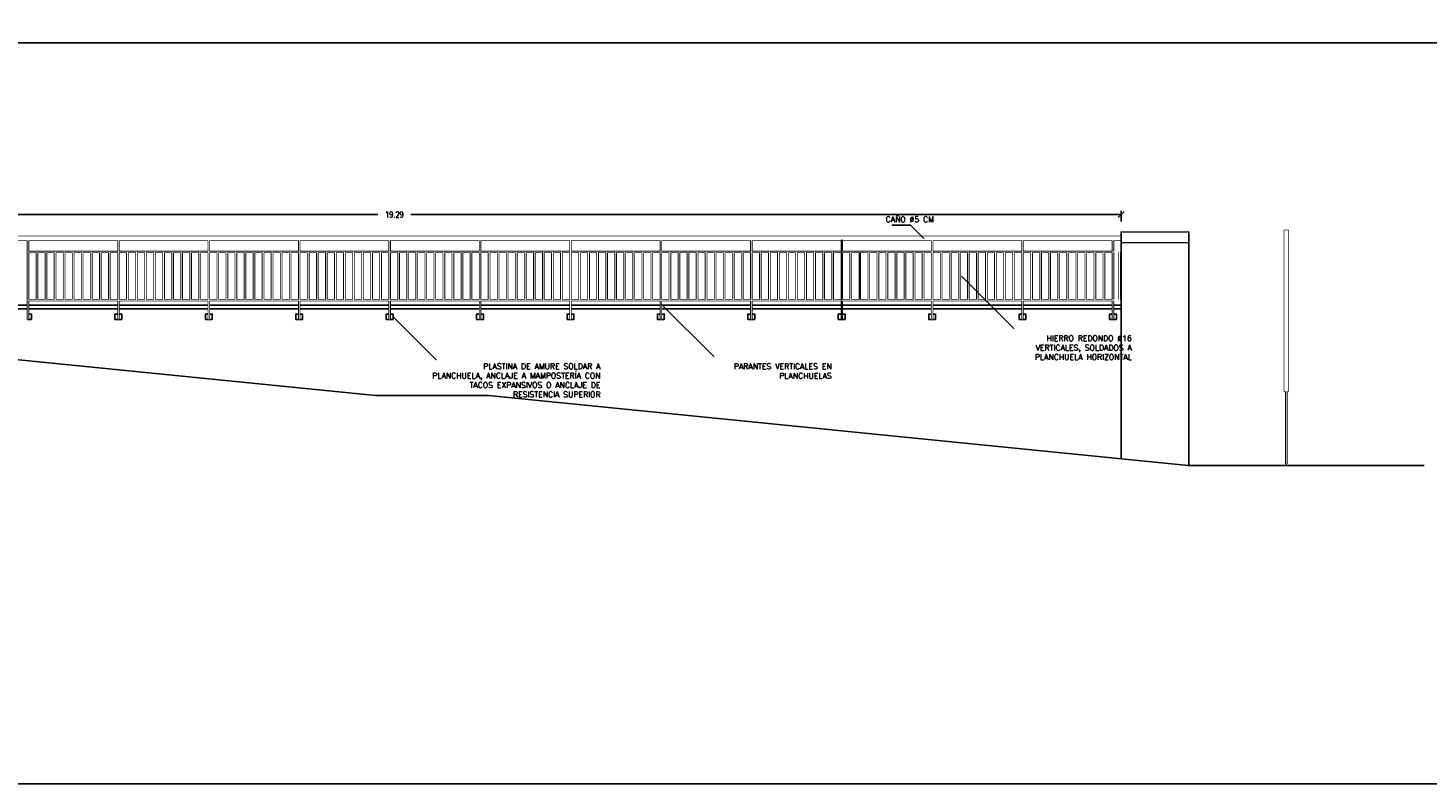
# Model space of a CAD drawing. Header units: millimetres. Extents: x -46 to 202, y -126 to 39.
# Tile 7 of 32: x -18 to 0, y -115 to -104. Entities that reach past the tile are written whole.
import ezdxf

# ---------------------------------------------------------------- set-up
doc = ezdxf.new("R2010")
doc.units = ezdxf.units.MM
doc.header["$LTSCALE"] = 0.01
doc.set_wipeout_variables(frame=1)
doc.layers.add('0 AUX', color=56, linetype='Continuous', plot=False)
for name, color, linetype in [('00 AC - ABERTURAS ALUMINIO - HATCH', 254, 'Continuous'), ('00 AC - SUELO', 1, 'Continuous'), ('A PROYECCION', 8, 'Continuous'), ('Hatch 354', 254, 'Continuous'), ('TXT COTA', 3, 'Continuous')]:
    doc.layers.add(name, color=color, linetype=linetype)
doc.styles.add('ESC20', font='romans.shx', dxfattribs={"height": 0.03})
doc.styles.add('SaAS simplex', font='simplex.shx', dxfattribs={"width": 0.8})
doc.dimstyles.new('COTAS 125', dxfattribs={"dimscale": 0.01, "dimtxt": 15, "dimasz": 8, "dimexe": 5, "dimexo": 20, "dimgap": 10, "dimtad": 0, "dimzin": 9, "dimdsep": 46, "dimtxsty": 'SaAS simplex', "dimblk": 'OBLIQUE', "dimcen": 0, "dimclrd": 8, "dimclre": 8, "dimclrt": 256, "dimadec": 1, "dimazin": 0, "dimtfac": 1, "dimtmove": 2, "dimatfit": 3, "dimldrblk": 'OBLIQUE', "dimfxl": 10, "dimlwd": -1, "dimlwe": -1, "dimarcsym": 0})
doc.dimstyles.new('COTAS 75', dxfattribs={"dimscale": 0.01, "dimtxt": 8, "dimasz": 8, "dimexe": 5, "dimexo": 20, "dimgap": 10, "dimtad": 0, "dimzin": 9, "dimdsep": 46, "dimtxsty": 'SaAS simplex', "dimblk": 'OBLIQUE', "dimcen": 0, "dimclrd": 8, "dimclre": 8, "dimclrt": 256, "dimadec": 1, "dimazin": 0, "dimtfac": 1, "dimtmove": 2, "dimatfit": 3, "dimldrblk": 'OBLIQUE', "dimfxl": 10, "dimlwd": -1, "dimlwe": -1, "dimarcsym": 0})

# ---------------------------------------------------------------- blocks, each defined once
blk = doc.blocks.new('baranda frente de costado')
at = {"color": 6}
blk.add_lwpolyline([(0.005, 0.96), (0.005, 0), (-0.005, 0), (-0.005, 0.96)], close=True, dxfattribs=at)
blk.add_wipeout([(0.005, 0.96), (0.005, 0), (-0.005, 0), (-0.005, 0.96)], dxfattribs=at)
at = {"color": 2}
blk.add_lwpolyline([(0.025, 0.96), (-0.025, 0.96), (-0.025, 3.095), (0.025, 3.095), (0.025, 0.96)], dxfattribs=at)
blk.add_wipeout([(-0.025, 3.095), (0.025, 3.095), (0.025, 0.96), (-0.025, 0.96)], dxfattribs=at)
at = {"color": 6}
blk.add_wipeout([(0.005, 0.96), (0.005, 0), (-0.005, 0), (-0.005, 0.96)], dxfattribs=at)
blk = doc.blocks.new('baranda fachada')
at = {"color": 2}
for p, q in [((-3.64, 0.89), (-3.64, 0.9)), ((-2.45, 0.89), (-3.64, 0.89)), ((-2.45, 0.9), (-2.45, 0.89)), ((-2.44, 0.89), (-2.44, 0.9)), ((-2.44, 0.9), (-1.25, 0.9)), ((-1.25, 0.89), (-2.44, 0.89)), ((-1.25, 0.9), (-1.25, 0.89)), ((-1.24, 0.89), (-1.24, 0.9)), ((-0.05, 0.9), (-0.05, 0.89)), ((-0.04, 0.89), (-0.04, 0.9)), ((1.15, 0.89), (-0.04, 0.89)), ((1.15, 0.9), (1.15, 0.89)), ((1.16, 0.89), (1.16, 0.9)), ((1.16, 0.9), (2.35, 0.9)), ((2.35, 0.89), (1.16, 0.89)), ((2.35, 0.9), (2.35, 0.89)), ((2.36, 0.89), (2.36, 0.9)), ((3.55, 0.9), (3.55, 0.89)), ((3.56, 0.89), (3.56, 0.9)), ((3.56, 0.9), (4.75, 0.9)), ((4.75, 0.9), (4.75, 0.89)), ((4.76, 0.89), (4.76, 0.9)), ((4.76, 0.9), (5.95, 0.9)), ((5.95, 0.9), (5.95, 0.89)), ((5.96, 0.89), (5.96, 0.9)), ((5.96, 0.9), (7.15, 0.9)), ((7.15, 0.9), (7.15, 0.89)), ((7.16, 0.89), (7.16, 0.9)), ((7.16, 0.9), (10.75, 0.9)), ((10.75, 0.89), (7.16, 0.89)), ((-3.64, 0.25), (-3.64, 0.26)), ((-3.64, 0.26), (-2.45, 0.26)), ((-2.45, 0.26), (-2.45, 0.25)), ((-2.44, 0.25), (-2.44, 0.26)), ((-2.44, 0.26), (-1.25, 0.26)), ((-1.25, 0.25), (-2.44, 0.25)), ((-1.25, 0.26), (-1.25, 0.25)), ((-1.24, 0.25), (-1.24, 0.26)), ((-0.05, 0.26), (-0.05, 0.25)), ((-0.04, 0.25), (-0.04, 0.26)), ((1.15, 0.26), (1.15, 0.25)), ((1.16, 0.25), (1.16, 0.26)), ((1.16, 0.26), (2.35, 0.26)), ((2.35, 0.25), (1.16, 0.25)), ((2.35, 0.26), (2.35, 0.25)), ((2.36, 0.25), (2.36, 0.26)), ((2.36, 0.26), (3.55, 0.26)), ((3.55, 0.25), (2.36, 0.25)), ((3.55, 0.26), (3.55, 0.25)), ((3.56, 0.25), (3.56, 0.26)), ((3.56, 0.26), (4.75, 0.26)), ((4.75, 0.26), (4.75, 0.25)), ((4.76, 0.25), (4.76, 0.26)), ((5.95, 0.26), (5.95, 0.25)), ((5.96, 0.25), (5.96, 0.26)), ((7.15, 0.26), (7.15, 0.25)), ((7.16, 0.25), (7.16, 0.26)), ((7.16, 0.26), (10.75, 0.26)), ((10.75, 0.25), (7.16, 0.25))]:
    blk.add_line(p, q, dxfattribs=at)
at = {"color": 2, "extrusion": (0, 0, -1)}
for p, q in [((-3.64, 0.9), (-2.45, 0.9)), ((-1.24, 0.9), (-0.05, 0.9)), ((-0.05, 0.89), (-1.24, 0.89)), ((-0.04, 0.9), (1.15, 0.9)), ((2.36, 0.9), (3.55, 0.9)), ((3.55, 0.89), (2.36, 0.89)), ((4.75, 0.89), (3.56, 0.89)), ((5.95, 0.89), (4.76, 0.89)), ((7.15, 0.89), (5.96, 0.89)), ((-2.45, 0.25), (-3.64, 0.25)), ((-1.24, 0.26), (-0.05, 0.26)), ((-0.05, 0.25), (-1.24, 0.25)), ((-0.04, 0.26), (1.15, 0.26)), ((1.15, 0.25), (-0.04, 0.25)), ((4.75, 0.25), (3.56, 0.25)), ((4.76, 0.26), (5.95, 0.26)), ((5.95, 0.25), (4.76, 0.25)), ((5.96, 0.26), (7.15, 0.26)), ((7.15, 0.25), (5.96, 0.25))]:
    blk.add_line(p, q, dxfattribs=at)
at = {"color": 6}
for points in [[(-3.64, 1.05), (-3.64, 0), (-3.65, 0), (-3.65, 1.05)], [(-2.44, 1.05), (-2.44, 0), (-2.45, 0), (-2.45, 1.05)], [(-1.24, 1.05), (-1.24, 0), (-1.25, 0), (-1.25, 1.05)], [(-0.04, 1.05), (-0.04, 0), (-0.05, 0), (-0.05, 1.05)], [(1.16, 1.05), (1.16, 0), (1.15, 0), (1.15, 1.05)], [(2.36, 1.05), (2.36, 0), (2.35, 0), (2.35, 1.05)], [(3.56, 1.05), (3.56, 0), (3.55, 0), (3.55, 1.05)], [(4.76, 1.05), (4.76, 0), (4.75, 0), (4.75, 1.05)], [(5.96, 1.05), (5.96, 0), (5.95, 0), (5.95, 1.05)], [(8.36, 1.05), (8.36, 0), (8.35, 0), (8.35, 1.05)], [(9.56, 1.05), (9.56, 0), (9.55, 0), (9.55, 1.05)], [(10.76, 1.05), (10.76, 0), (10.75, 0), (10.75, 1.05)]]:
    blk.add_lwpolyline(points, close=True, dxfattribs=at)
at = {"color": 252}
for points in [[(-3.64, 0), (-3.6, 0), (-3.6, 0.07), (-3.64, 0.07)], [(-2.45, 0), (-2.49, 0), (-2.49, 0.07), (-2.45, 0.07)], [(-2.44, 0), (-2.4, 0), (-2.4, 0.07), (-2.44, 0.07)], [(-1.25, 0), (-1.29, 0), (-1.29, 0.07), (-1.25, 0.07)], [(-1.24, 0), (-1.2, 0), (-1.2, 0.07), (-1.24, 0.07)], [(-0.05, 0), (-0.09, 0), (-0.09, 0.07), (-0.05, 0.07)], [(-0.04, 0), (0, 0), (0, 0.07), (-0.04, 0.07)], [(1.15, 0), (1.11, 0), (1.11, 0.07), (1.15, 0.07)], [(1.16, 0), (1.2, 0), (1.2, 0.07), (1.16, 0.07)], [(2.35, 0), (2.31, 0), (2.31, 0.07), (2.35, 0.07)], [(2.36, 0), (2.4, 0), (2.4, 0.07), (2.36, 0.07)], [(3.55, 0), (3.51, 0), (3.51, 0.07), (3.55, 0.07)], [(3.56, 0), (3.6, 0), (3.6, 0.07), (3.56, 0.07)], [(4.75, 0), (4.71, 0), (4.71, 0.07), (4.75, 0.07)], [(4.76, 0), (4.8, 0), (4.8, 0.07), (4.76, 0.07)], [(5.95, 0), (5.91, 0), (5.91, 0.07), (5.95, 0.07)], [(5.96, 0), (6, 0), (6, 0.07), (5.96, 0.07)], [(8.35, 0), (8.31, 0), (8.31, 0.07), (8.35, 0.07)], [(8.36, 0), (8.4, 0), (8.4, 0.07), (8.36, 0.07)], [(9.55, 0), (9.51, 0), (9.51, 0.07), (9.55, 0.07)], [(9.56, 0), (9.6, 0), (9.6, 0.07), (9.56, 0.07)], [(10.75, 0), (10.71, 0), (10.71, 0.07), (10.75, 0.07)], [(10.76, 0), (10.8, 0), (10.8, 0.07), (10.76, 0.07)]]:
    blk.add_lwpolyline(points, close=True, dxfattribs=at)
at = {"color": 2}
blk.add_polyline3d([(10.863, 1.05, 0), (10.863, 1.1, 0), (-8.428, 1.1, 0), (-8.428, 1.05, 0), (10.863, 1.05, 0), (10.863, 1.1, 0)], dxfattribs=at)
at = {"layer": '00 AC - ABERTURAS ALUMINIO - HATCH', "color": 6, "extrusion": (0, 0, -1)}
for p, q in [((-3.64, 0.89), (-3.64, 0.9)), ((-2.45, 0.9), (-2.45, 0.89)), ((-2.44, 0.89), (-2.44, 0.9)), ((-1.25, 0.9), (-1.25, 0.89)), ((-1.24, 0.89), (-1.24, 0.9)), ((-0.05, 0.9), (-0.05, 0.89)), ((-0.04, 0.89), (-0.04, 0.9)), ((1.15, 0.9), (1.15, 0.89)), ((1.16, 0.89), (1.16, 0.9)), ((2.35, 0.9), (2.35, 0.89)), ((2.36, 0.89), (2.36, 0.9)), ((3.55, 0.9), (3.55, 0.89)), ((3.56, 0.89), (3.56, 0.9)), ((4.75, 0.9), (4.75, 0.89)), ((4.76, 0.89), (4.76, 0.9)), ((5.95, 0.9), (5.95, 0.89)), ((5.96, 0.89), (5.96, 0.9)), ((7.15, 0.9), (7.15, 0.89)), ((-3.64, 0.25), (-3.64, 0.26)), ((-2.45, 0.26), (-2.45, 0.25)), ((-2.44, 0.25), (-2.44, 0.26)), ((-1.25, 0.26), (-1.25, 0.25)), ((-1.24, 0.25), (-1.24, 0.26)), ((-0.05, 0.26), (-0.05, 0.25)), ((-0.04, 0.25), (-0.04, 0.26)), ((1.15, 0.26), (1.15, 0.25)), ((1.16, 0.25), (1.16, 0.26)), ((2.35, 0.26), (2.35, 0.25)), ((2.36, 0.25), (2.36, 0.26)), ((3.55, 0.26), (3.55, 0.25)), ((3.56, 0.25), (3.56, 0.26)), ((4.75, 0.26), (4.75, 0.25)), ((4.76, 0.25), (4.76, 0.26)), ((5.95, 0.26), (5.95, 0.25)), ((5.96, 0.25), (5.96, 0.26)), ((7.15, 0.26), (7.15, 0.25))]:
    blk.add_line(p, q, dxfattribs=at)
at = {"layer": 'A PROYECCION'}
for p, q in [((-3.531, 0.89), (-3.519, 0.89)), ((-3.411, 0.89), (-3.399, 0.89)), ((-3.291, 0.89), (-3.279, 0.89)), ((-3.171, 0.89), (-3.159, 0.89)), ((-3.051, 0.26), (-3.051, 0.89)), ((-3.051, 0.89), (-3.039, 0.89)), ((-3.039, 0.89), (-3.039, 0.26)), ((-2.931, 0.26), (-2.931, 0.89)), ((-2.931, 0.89), (-2.919, 0.89)), ((-2.919, 0.89), (-2.919, 0.26)), ((-2.811, 0.89), (-2.799, 0.89)), ((-2.799, 0.89), (-2.799, 0.26)), ((-2.691, 0.26), (-2.691, 0.89)), ((-2.691, 0.89), (-2.679, 0.89)), ((-2.679, 0.89), (-2.679, 0.26)), ((-2.571, 0.26), (-2.571, 0.89)), ((-2.571, 0.89), (-2.559, 0.89)), ((-2.559, 0.89), (-2.559, 0.26)), ((-2.331, 0.89), (-2.319, 0.89)), ((-2.211, 0.26), (-2.211, 0.89)), ((-2.211, 0.89), (-2.199, 0.89)), ((-2.199, 0.89), (-2.199, 0.26)), ((-2.091, 0.26), (-2.091, 0.89)), ((-2.091, 0.89), (-2.079, 0.89)), ((-2.079, 0.89), (-2.079, 0.26)), ((-1.971, 0.26), (-1.971, 0.89)), ((-1.971, 0.89), (-1.959, 0.89)), ((-1.851, 0.89), (-1.839, 0.89)), ((-1.731, 0.26), (-1.731, 0.89)), ((-1.731, 0.89), (-1.719, 0.89)), ((-1.719, 0.89), (-1.719, 0.26)), ((-1.611, 0.89), (-1.599, 0.89)), ((-1.491, 0.89), (-1.479, 0.89)), ((-1.371, 0.89), (-1.359, 0.89)), ((-1.131, 0.26), (-1.131, 0.89)), ((-1.131, 0.89), (-1.119, 0.89)), ((-1.011, 0.26), (-1.011, 0.89)), ((-1.011, 0.89), (-0.999, 0.89)), ((-0.999, 0.89), (-0.999, 0.26)), ((-0.891, 0.89), (-0.879, 0.89)), ((-0.771, 0.26), (-0.771, 0.89)), ((-0.771, 0.89), (-0.759, 0.89)), ((-0.759, 0.89), (-0.759, 0.26)), ((-0.651, 0.26), (-0.651, 0.89)), ((-0.651, 0.89), (-0.639, 0.89)), ((-0.531, 0.89), (-0.519, 0.89)), ((-0.411, 0.26), (-0.411, 0.89)), ((-0.411, 0.89), (-0.399, 0.89)), ((-0.291, 0.89), (-0.279, 0.89)), ((-0.279, 0.89), (-0.279, 0.26)), ((-0.171, 0.26), (-0.171, 0.89)), ((-0.171, 0.89), (-0.159, 0.89)), ((-0.159, 0.89), (-0.159, 0.26)), ((0.069, 0.89), (0.081, 0.89)), ((0.189, 0.26), (0.189, 0.89)), ((0.189, 0.89), (0.201, 0.89)), ((0.201, 0.89), (0.201, 0.26)), ((0.309, 0.89), (0.321, 0.89)), ((0.429, 0.89), (0.441, 0.89)), ((0.549, 0.89), (0.561, 0.89)), ((0.561, 0.89), (0.561, 0.26)), ((0.669, 0.26), (0.669, 0.89)), ((0.669, 0.89), (0.681, 0.89)), ((0.789, 0.26), (0.789, 0.89)), ((0.789, 0.89), (0.801, 0.89)), ((0.801, 0.89), (0.801, 0.26)), ((0.909, 0.89), (0.921, 0.89)), ((1.029, 0.89), (1.041, 0.89)), ((1.041, 0.89), (1.041, 0.26)), ((1.269, 0.89), (1.281, 0.89)), ((1.281, 0.89), (1.281, 0.26)), ((1.389, 0.26), (1.389, 0.89)), ((1.389, 0.89), (1.401, 0.89)), ((1.401, 0.89), (1.401, 0.26)), ((1.509, 0.26), (1.509, 0.89)), ((1.509, 0.89), (1.521, 0.89)), ((1.629, 0.89), (1.641, 0.89)), ((1.641, 0.89), (1.641, 0.26)), ((1.749, 0.26), (1.749, 0.89)), ((1.749, 0.89), (1.761, 0.89)), ((1.761, 0.89), (1.761, 0.26)), ((1.869, 0.89), (1.881, 0.89)), ((1.989, 0.26), (1.989, 0.89)), ((1.989, 0.89), (2.001, 0.89)), ((2.001, 0.89), (2.001, 0.26)), ((2.109, 0.26), (2.109, 0.89)), ((2.109, 0.89), (2.121, 0.89)), ((2.229, 0.26), (2.229, 0.89)), ((2.229, 0.89), (2.241, 0.89)), ((2.241, 0.89), (2.241, 0.26)), ((2.469, 0.26), (2.469, 0.89)), ((2.469, 0.89), (2.481, 0.89)), ((2.481, 0.89), (2.481, 0.26)), ((2.589, 0.26), (2.589, 0.89)), ((2.589, 0.89), (2.601, 0.89)), ((2.601, 0.89), (2.601, 0.26)), ((2.709, 0.26), (2.709, 0.89)), ((2.709, 0.89), (2.721, 0.89)), ((2.721, 0.89), (2.721, 0.26)), ((2.829, 0.89), (2.841, 0.89)), ((2.841, 0.89), (2.841, 0.26)), ((2.949, 0.89), (2.961, 0.89)), ((3.069, 0.26), (3.069, 0.89)), ((3.069, 0.89), (3.081, 0.89)), ((3.189, 0.89), (3.201, 0.89)), ((3.201, 0.89), (3.201, 0.26)), ((3.309, 0.26), (3.309, 0.89)), ((3.309, 0.89), (3.321, 0.89)), ((3.321, 0.89), (3.321, 0.26)), ((3.429, 0.89), (3.441, 0.89)), ((3.669, 0.89), (3.681, 0.89)), ((3.789, 0.26), (3.789, 0.89)), ((3.789, 0.89), (3.801, 0.89)), ((3.909, 0.89), (3.921, 0.89)), ((3.921, 0.89), (3.921, 0.26)), ((4.029, 0.89), (4.041, 0.89)), ((4.149, 0.89), (4.161, 0.89)), ((4.269, 0.89), (4.281, 0.89)), ((4.281, 0.89), (4.281, 0.26)), ((4.389, 0.26), (4.389, 0.89)), ((4.389, 0.89), (4.401, 0.89)), ((4.401, 0.89), (4.401, 0.26)), ((4.509, 0.89), (4.521, 0.89)), ((4.521, 0.89), (4.521, 0.26)), ((4.629, 0.89), (4.641, 0.89)), ((4.869, 0.89), (4.881, 0.89)), ((4.989, 0.89), (5.001, 0.89)), ((5.109, 0.26), (5.109, 0.89)), ((5.109, 0.89), (5.121, 0.89)), ((5.121, 0.89), (5.121, 0.26)), ((5.229, 0.89), (5.241, 0.89)), ((5.349, 0.26), (5.349, 0.89)), ((5.349, 0.89), (5.361, 0.89)), ((5.361, 0.89), (5.361, 0.26)), ((5.469, 0.26), (5.469, 0.89)), ((5.469, 0.89), (5.481, 0.89)), ((5.481, 0.89), (5.481, 0.26)), ((5.589, 0.89), (5.601, 0.89)), ((5.709, 0.89), (5.721, 0.89)), ((5.829, 0.26), (5.829, 0.89)), ((5.829, 0.89), (5.841, 0.89)), ((6.069, 0.26), (6.069, 0.89)), ((6.069, 0.89), (6.081, 0.89)), ((6.189, 0.89), (6.201, 0.89)), ((6.309, 0.26), (6.309, 0.89)), ((6.309, 0.89), (6.321, 0.89)), ((6.321, 0.89), (6.321, 0.26)), ((6.429, 0.89), (6.441, 0.89)), ((6.549, 0.26), (6.549, 0.89)), ((6.549, 0.89), (6.561, 0.89)), ((6.561, 0.89), (6.561, 0.26)), ((6.669, 0.26), (6.669, 0.89)), ((6.669, 0.89), (6.681, 0.89)), ((6.681, 0.89), (6.681, 0.26)), ((6.789, 0.26), (6.789, 0.89)), ((6.789, 0.89), (6.801, 0.89)), ((6.909, 0.89), (6.921, 0.89)), ((7.029, 0.26), (7.029, 0.89)), ((7.029, 0.89), (7.041, 0.89)), ((7.041, 0.89), (7.041, 0.26)), ((7.269, 0.26), (7.269, 0.89)), ((7.269, 0.89), (7.281, 0.89)), ((7.389, 0.26), (7.389, 0.89)), ((7.389, 0.89), (7.401, 0.89)), ((7.401, 0.89), (7.401, 0.26)), ((7.509, 0.26), (7.509, 0.89)), ((7.509, 0.89), (7.521, 0.89)), ((7.629, 0.26), (7.629, 0.89)), ((7.749, 0.26), (7.749, 0.89)), ((7.869, 0.26), (7.869, 0.89)), ((7.869, 0.89), (7.881, 0.89)), ((7.989, 0.26), (7.989, 0.89)), ((8.241, 0.89), (8.241, 0.26)), ((8.469, 0.89), (8.481, 0.89)), ((8.589, 0.26), (8.589, 0.89)), ((8.589, 0.89), (8.601, 0.89)), ((8.709, 0.26), (8.709, 0.89)), ((8.709, 0.89), (8.721, 0.89)), ((8.721, 0.89), (8.721, 0.26)), ((8.829, 0.26), (8.829, 0.89)), ((8.829, 0.89), (8.841, 0.89)), ((8.841, 0.89), (8.841, 0.26)), ((8.949, 0.26), (8.949, 0.89)), ((8.949, 0.89), (8.961, 0.89)), ((9.069, 0.89), (9.081, 0.89)), ((9.189, 0.89), (9.201, 0.89)), ((9.201, 0.89), (9.201, 0.26)), ((9.429, 0.26), (9.429, 0.89)), ((9.441, 0.89), (9.441, 0.26)), ((9.681, 0.89), (9.681, 0.26)), ((9.801, 0.89), (9.801, 0.26)), ((10.149, 0.89), (10.161, 0.89)), ((10.161, 0.89), (10.161, 0.26)), ((10.269, 0.26), (10.269, 0.89)), ((10.269, 0.89), (10.281, 0.89)), ((10.281, 0.89), (10.281, 0.26)), ((10.389, 0.89), (10.401, 0.89)), ((10.401, 0.89), (10.401, 0.26)), ((10.509, 0.89), (10.521, 0.89)), ((10.521, 0.89), (10.521, 0.26)), ((10.629, 0.89), (10.641, 0.89)), ((-3.519, 0.26), (-3.531, 0.26)), ((-3.399, 0.26), (-3.411, 0.26)), ((-3.279, 0.26), (-3.291, 0.26)), ((-3.159, 0.26), (-3.171, 0.26)), ((-3.039, 0.26), (-3.051, 0.26)), ((-2.919, 0.26), (-2.931, 0.26)), ((-2.799, 0.26), (-2.811, 0.26)), ((-2.679, 0.26), (-2.691, 0.26)), ((-2.559, 0.26), (-2.571, 0.26)), ((-2.319, 0.26), (-2.331, 0.26)), ((-2.199, 0.26), (-2.211, 0.26)), ((-2.079, 0.26), (-2.091, 0.26)), ((-1.959, 0.26), (-1.971, 0.26)), ((-1.839, 0.26), (-1.851, 0.26)), ((-1.719, 0.26), (-1.731, 0.26)), ((-1.599, 0.26), (-1.611, 0.26)), ((-1.479, 0.26), (-1.491, 0.26)), ((-1.359, 0.26), (-1.371, 0.26)), ((-1.119, 0.26), (-1.131, 0.26)), ((-0.999, 0.26), (-1.011, 0.26)), ((-0.879, 0.26), (-0.891, 0.26)), ((-0.759, 0.26), (-0.771, 0.26)), ((-0.639, 0.26), (-0.651, 0.26)), ((-0.519, 0.26), (-0.531, 0.26)), ((-0.399, 0.26), (-0.411, 0.26)), ((-0.279, 0.26), (-0.291, 0.26)), ((-0.159, 0.26), (-0.171, 0.26)), ((0.081, 0.26), (0.069, 0.26)), ((0.201, 0.26), (0.189, 0.26)), ((0.321, 0.26), (0.309, 0.26)), ((0.441, 0.26), (0.429, 0.26)), ((0.561, 0.26), (0.549, 0.26)), ((0.681, 0.26), (0.669, 0.26)), ((0.801, 0.26), (0.789, 0.26)), ((0.921, 0.26), (0.909, 0.26)), ((1.041, 0.26), (1.029, 0.26)), ((1.281, 0.26), (1.269, 0.26)), ((1.401, 0.26), (1.389, 0.26)), ((1.521, 0.26), (1.509, 0.26)), ((1.641, 0.26), (1.629, 0.26)), ((1.761, 0.26), (1.749, 0.26)), ((1.881, 0.26), (1.869, 0.26)), ((2.001, 0.26), (1.989, 0.26)), ((2.121, 0.26), (2.109, 0.26)), ((2.241, 0.26), (2.229, 0.26)), ((2.481, 0.26), (2.469, 0.26)), ((2.601, 0.26), (2.589, 0.26)), ((2.721, 0.26), (2.709, 0.26)), ((2.841, 0.26), (2.829, 0.26)), ((2.961, 0.26), (2.949, 0.26)), ((3.081, 0.26), (3.069, 0.26)), ((3.201, 0.26), (3.189, 0.26)), ((3.321, 0.26), (3.309, 0.26)), ((3.441, 0.26), (3.429, 0.26)), ((3.681, 0.26), (3.669, 0.26)), ((3.801, 0.26), (3.789, 0.26)), ((3.921, 0.26), (3.909, 0.26)), ((4.041, 0.26), (4.029, 0.26)), ((4.161, 0.26), (4.149, 0.26)), ((4.281, 0.26), (4.269, 0.26)), ((4.401, 0.26), (4.389, 0.26)), ((4.521, 0.26), (4.509, 0.26)), ((4.641, 0.26), (4.629, 0.26)), ((4.881, 0.26), (4.869, 0.26)), ((5.001, 0.26), (4.989, 0.26)), ((5.121, 0.26), (5.109, 0.26)), ((5.241, 0.26), (5.229, 0.26)), ((5.361, 0.26), (5.349, 0.26)), ((5.481, 0.26), (5.469, 0.26)), ((5.601, 0.26), (5.589, 0.26)), ((5.721, 0.26), (5.709, 0.26)), ((5.841, 0.26), (5.829, 0.26)), ((6.081, 0.26), (6.069, 0.26)), ((6.201, 0.26), (6.189, 0.26)), ((6.321, 0.26), (6.309, 0.26)), ((6.441, 0.26), (6.429, 0.26)), ((6.561, 0.26), (6.549, 0.26)), ((6.681, 0.26), (6.669, 0.26)), ((6.801, 0.26), (6.789, 0.26)), ((6.921, 0.26), (6.909, 0.26)), ((7.041, 0.26), (7.029, 0.26)), ((7.521, 0.26), (7.509, 0.26)), ((7.761, 0.26), (7.749, 0.26)), ((8.241, 0.26), (8.229, 0.26)), ((8.601, 0.26), (8.589, 0.26)), ((8.721, 0.26), (8.709, 0.26)), ((8.841, 0.26), (8.829, 0.26)), ((8.961, 0.26), (8.949, 0.26)), ((9.081, 0.26), (9.069, 0.26)), ((9.321, 0.26), (9.309, 0.26)), ((9.681, 0.26), (9.669, 0.26)), ((9.801, 0.26), (9.789, 0.26)), ((10.401, 0.26), (10.389, 0.26)), ((10.641, 0.26), (10.629, 0.26))]:
    blk.add_line(p, q, dxfattribs=at)
at = {"layer": 'A PROYECCION', "extrusion": (0, 0, -1)}
for p, q in [((-3.531, 0.26), (-3.531, 0.89)), ((-3.519, 0.89), (-3.519, 0.26)), ((-3.411, 0.26), (-3.411, 0.89)), ((-3.399, 0.89), (-3.399, 0.26)), ((-3.291, 0.26), (-3.291, 0.89)), ((-3.279, 0.89), (-3.279, 0.26)), ((-3.171, 0.26), (-3.171, 0.89)), ((-3.159, 0.89), (-3.159, 0.26)), ((-2.811, 0.26), (-2.811, 0.89)), ((-2.331, 0.26), (-2.331, 0.89)), ((-2.319, 0.89), (-2.319, 0.26)), ((-1.959, 0.89), (-1.959, 0.26)), ((-1.851, 0.26), (-1.851, 0.89)), ((-1.839, 0.89), (-1.839, 0.26)), ((-1.611, 0.26), (-1.611, 0.89)), ((-1.599, 0.89), (-1.599, 0.26)), ((-1.491, 0.26), (-1.491, 0.89)), ((-1.479, 0.89), (-1.479, 0.26)), ((-1.371, 0.26), (-1.371, 0.89)), ((-1.359, 0.89), (-1.359, 0.26)), ((-1.119, 0.89), (-1.119, 0.26)), ((-0.891, 0.26), (-0.891, 0.89)), ((-0.879, 0.89), (-0.879, 0.26)), ((-0.639, 0.89), (-0.639, 0.26)), ((-0.531, 0.26), (-0.531, 0.89)), ((-0.519, 0.89), (-0.519, 0.26)), ((-0.399, 0.89), (-0.399, 0.26)), ((-0.291, 0.26), (-0.291, 0.89)), ((0.069, 0.26), (0.069, 0.89)), ((0.081, 0.89), (0.081, 0.26)), ((0.309, 0.26), (0.309, 0.89)), ((0.321, 0.89), (0.321, 0.26)), ((0.429, 0.26), (0.429, 0.89)), ((0.441, 0.89), (0.441, 0.26)), ((0.549, 0.26), (0.549, 0.89)), ((0.681, 0.89), (0.681, 0.26)), ((0.909, 0.26), (0.909, 0.89)), ((0.921, 0.89), (0.921, 0.26)), ((1.029, 0.26), (1.029, 0.89)), ((1.269, 0.26), (1.269, 0.89)), ((1.521, 0.89), (1.521, 0.26)), ((1.629, 0.26), (1.629, 0.89)), ((1.869, 0.26), (1.869, 0.89)), ((1.881, 0.89), (1.881, 0.26)), ((2.121, 0.89), (2.121, 0.26)), ((2.829, 0.26), (2.829, 0.89)), ((2.949, 0.26), (2.949, 0.89)), ((2.961, 0.89), (2.961, 0.26)), ((3.081, 0.89), (3.081, 0.26)), ((3.189, 0.26), (3.189, 0.89)), ((3.429, 0.26), (3.429, 0.89)), ((3.441, 0.89), (3.441, 0.26)), ((3.669, 0.26), (3.669, 0.89)), ((3.681, 0.89), (3.681, 0.26)), ((3.801, 0.89), (3.801, 0.26)), ((3.909, 0.26), (3.909, 0.89)), ((4.029, 0.26), (4.029, 0.89)), ((4.041, 0.89), (4.041, 0.26)), ((4.149, 0.26), (4.149, 0.89)), ((4.161, 0.89), (4.161, 0.26)), ((4.269, 0.26), (4.269, 0.89)), ((4.509, 0.26), (4.509, 0.89)), ((4.629, 0.26), (4.629, 0.89)), ((4.641, 0.89), (4.641, 0.26)), ((4.869, 0.26), (4.869, 0.89)), ((4.881, 0.89), (4.881, 0.26)), ((4.989, 0.26), (4.989, 0.89)), ((5.001, 0.89), (5.001, 0.26)), ((5.229, 0.26), (5.229, 0.89)), ((5.241, 0.89), (5.241, 0.26)), ((5.589, 0.26), (5.589, 0.89)), ((5.601, 0.89), (5.601, 0.26)), ((5.709, 0.26), (5.709, 0.89)), ((5.721, 0.89), (5.721, 0.26)), ((5.841, 0.89), (5.841, 0.26)), ((6.081, 0.89), (6.081, 0.26)), ((6.189, 0.26), (6.189, 0.89)), ((6.201, 0.89), (6.201, 0.26)), ((6.429, 0.26), (6.429, 0.89)), ((6.441, 0.89), (6.441, 0.26)), ((6.801, 0.89), (6.801, 0.26)), ((6.909, 0.26), (6.909, 0.89)), ((6.921, 0.89), (6.921, 0.26)), ((7.281, 0.89), (7.281, 0.26)), ((7.521, 0.89), (7.521, 0.26)), ((7.629, 0.89), (7.641, 0.89)), ((7.641, 0.89), (7.641, 0.26)), ((7.749, 0.89), (7.761, 0.89)), ((7.761, 0.89), (7.761, 0.26)), ((7.881, 0.89), (7.881, 0.26)), ((7.989, 0.89), (8.001, 0.89)), ((8.001, 0.89), (8.001, 0.26)), ((8.109, 0.26), (8.109, 0.89)), ((8.109, 0.89), (8.121, 0.89)), ((8.121, 0.89), (8.121, 0.26)), ((8.229, 0.26), (8.229, 0.89)), ((8.229, 0.89), (8.241, 0.89)), ((8.469, 0.26), (8.469, 0.89)), ((8.481, 0.89), (8.481, 0.26)), ((8.601, 0.89), (8.601, 0.26)), ((8.961, 0.89), (8.961, 0.26)), ((9.069, 0.26), (9.069, 0.89)), ((9.081, 0.89), (9.081, 0.26)), ((9.189, 0.26), (9.189, 0.89)), ((9.309, 0.26), (9.309, 0.89)), ((9.309, 0.89), (9.321, 0.89)), ((9.321, 0.89), (9.321, 0.26)), ((9.429, 0.89), (9.441, 0.89)), ((9.669, 0.26), (9.669, 0.89)), ((9.669, 0.89), (9.681, 0.89)), ((9.789, 0.26), (9.789, 0.89)), ((9.789, 0.89), (9.801, 0.89)), ((9.909, 0.26), (9.909, 0.89)), ((9.909, 0.89), (9.921, 0.89)), ((9.921, 0.89), (9.921, 0.26)), ((10.029, 0.26), (10.029, 0.89)), ((10.029, 0.89), (10.041, 0.89)), ((10.041, 0.89), (10.041, 0.26)), ((10.149, 0.26), (10.149, 0.89)), ((10.389, 0.26), (10.389, 0.89)), ((10.509, 0.26), (10.509, 0.89)), ((10.629, 0.26), (10.629, 0.89)), ((10.641, 0.89), (10.641, 0.26)), ((7.281, 0.26), (7.269, 0.26)), ((7.401, 0.26), (7.389, 0.26)), ((7.641, 0.26), (7.629, 0.26)), ((7.881, 0.26), (7.869, 0.26)), ((8.001, 0.26), (7.989, 0.26)), ((8.121, 0.26), (8.109, 0.26)), ((8.481, 0.26), (8.469, 0.26)), ((9.201, 0.26), (9.189, 0.26)), ((9.441, 0.26), (9.429, 0.26)), ((9.921, 0.26), (9.909, 0.26)), ((10.041, 0.26), (10.029, 0.26)), ((10.161, 0.26), (10.149, 0.26)), ((10.281, 0.26), (10.269, 0.26)), ((10.521, 0.26), (10.509, 0.26))]:
    blk.add_line(p, q, dxfattribs=at)
at = {"color": 6}
for points in [[(-3.64, 1.05), (-3.64, 0), (-3.65, 0), (-3.65, 1.05)], [(-2.44, 1.05), (-2.44, 0), (-2.45, 0), (-2.45, 1.05)], [(-1.24, 1.05), (-1.24, 0), (-1.25, 0), (-1.25, 1.05)], [(-0.04, 1.05), (-0.04, 0), (-0.05, 0), (-0.05, 1.05)], [(1.16, 1.05), (1.16, 0), (1.15, 0), (1.15, 1.05)], [(2.36, 1.05), (2.36, 0), (2.35, 0), (2.35, 1.05)], [(3.56, 1.05), (3.56, 0), (3.55, 0), (3.55, 1.05)], [(4.76, 1.05), (4.76, 0), (4.75, 0), (4.75, 1.05)], [(5.96, 1.05), (5.96, 0), (5.95, 0), (5.95, 1.05)], [(7.16, 1.05), (7.16, 0), (7.15, 0), (7.15, 1.05)], [(8.36, 1.05), (8.36, 0), (8.35, 0), (8.35, 1.05)], [(9.56, 1.05), (9.56, 0), (9.55, 0), (9.55, 1.05)], [(10.76, 1.05), (10.76, 0), (10.75, 0), (10.75, 1.05)]]:
    blk.add_wipeout(points, dxfattribs=at)
for points in [[(-3.519, 0.89), (-3.519, 0.26), (-3.531, 0.26), (-3.531, 0.89)], [(-3.399, 0.89), (-3.399, 0.26), (-3.411, 0.26), (-3.411, 0.89)], [(-3.279, 0.89), (-3.279, 0.26), (-3.291, 0.26), (-3.291, 0.89)], [(-3.159, 0.89), (-3.159, 0.26), (-3.171, 0.26), (-3.171, 0.89)], [(-3.039, 0.89), (-3.039, 0.26), (-3.051, 0.26), (-3.051, 0.89)], [(-2.919, 0.89), (-2.919, 0.26), (-2.931, 0.26), (-2.931, 0.89)], [(-2.799, 0.89), (-2.799, 0.26), (-2.811, 0.26), (-2.811, 0.89)], [(-2.679, 0.89), (-2.679, 0.26), (-2.691, 0.26), (-2.691, 0.89)], [(-2.559, 0.89), (-2.559, 0.26), (-2.571, 0.26), (-2.571, 0.89)], [(-2.319, 0.89), (-2.319, 0.26), (-2.331, 0.26), (-2.331, 0.89)], [(-2.199, 0.89), (-2.199, 0.26), (-2.211, 0.26), (-2.211, 0.89)], [(-2.079, 0.89), (-2.079, 0.26), (-2.091, 0.26), (-2.091, 0.89)], [(-1.959, 0.89), (-1.959, 0.26), (-1.971, 0.26), (-1.971, 0.89)], [(-1.839, 0.89), (-1.839, 0.26), (-1.851, 0.26), (-1.851, 0.89)], [(-1.719, 0.89), (-1.719, 0.26), (-1.731, 0.26), (-1.731, 0.89)], [(-1.599, 0.89), (-1.599, 0.26), (-1.611, 0.26), (-1.611, 0.89)], [(-1.479, 0.89), (-1.479, 0.26), (-1.491, 0.26), (-1.491, 0.89)], [(-1.359, 0.89), (-1.359, 0.26), (-1.371, 0.26), (-1.371, 0.89)], [(-1.119, 0.89), (-1.119, 0.26), (-1.131, 0.26), (-1.131, 0.89)], [(-0.999, 0.89), (-0.999, 0.26), (-1.011, 0.26), (-1.011, 0.89)], [(-0.879, 0.89), (-0.879, 0.26), (-0.891, 0.26), (-0.891, 0.89)], [(-0.759, 0.89), (-0.759, 0.26), (-0.771, 0.26), (-0.771, 0.89)], [(-0.639, 0.89), (-0.639, 0.26), (-0.651, 0.26), (-0.651, 0.89)], [(-0.519, 0.89), (-0.519, 0.26), (-0.531, 0.26), (-0.531, 0.89)], [(-0.399, 0.89), (-0.399, 0.26), (-0.411, 0.26), (-0.411, 0.89)], [(-0.279, 0.89), (-0.279, 0.26), (-0.291, 0.26), (-0.291, 0.89)], [(-0.159, 0.89), (-0.159, 0.26), (-0.171, 0.26), (-0.171, 0.89)], [(0.081, 0.89), (0.081, 0.26), (0.069, 0.26), (0.069, 0.89)], [(0.201, 0.89), (0.201, 0.26), (0.189, 0.26), (0.189, 0.89)], [(0.321, 0.89), (0.321, 0.26), (0.309, 0.26), (0.309, 0.89)], [(0.441, 0.89), (0.441, 0.26), (0.429, 0.26), (0.429, 0.89)], [(0.561, 0.89), (0.561, 0.26), (0.549, 0.26), (0.549, 0.89)], [(0.681, 0.89), (0.681, 0.26), (0.669, 0.26), (0.669, 0.89)], [(0.801, 0.89), (0.801, 0.26), (0.789, 0.26), (0.789, 0.89)], [(0.921, 0.89), (0.921, 0.26), (0.909, 0.26), (0.909, 0.89)], [(1.041, 0.89), (1.041, 0.26), (1.029, 0.26), (1.029, 0.89)], [(1.281, 0.89), (1.281, 0.26), (1.269, 0.26), (1.269, 0.89)], [(1.401, 0.89), (1.401, 0.26), (1.389, 0.26), (1.389, 0.89)], [(1.521, 0.89), (1.521, 0.26), (1.509, 0.26), (1.509, 0.89)], [(1.641, 0.89), (1.641, 0.26), (1.629, 0.26), (1.629, 0.89)], [(1.761, 0.89), (1.761, 0.26), (1.749, 0.26), (1.749, 0.89)], [(1.881, 0.89), (1.881, 0.26), (1.869, 0.26), (1.869, 0.89)], [(2.001, 0.89), (2.001, 0.26), (1.989, 0.26), (1.989, 0.89)], [(2.121, 0.89), (2.121, 0.26), (2.109, 0.26), (2.109, 0.89)], [(2.241, 0.89), (2.241, 0.26), (2.229, 0.26), (2.229, 0.89)], [(2.481, 0.89), (2.481, 0.26), (2.469, 0.26), (2.469, 0.89)], [(2.601, 0.89), (2.601, 0.26), (2.589, 0.26), (2.589, 0.89)], [(2.721, 0.89), (2.721, 0.26), (2.709, 0.26), (2.709, 0.89)], [(2.841, 0.89), (2.841, 0.26), (2.829, 0.26), (2.829, 0.89)], [(2.961, 0.89), (2.961, 0.26), (2.949, 0.26), (2.949, 0.89)], [(3.081, 0.89), (3.081, 0.26), (3.069, 0.26), (3.069, 0.89)], [(3.201, 0.89), (3.201, 0.26), (3.189, 0.26), (3.189, 0.89)], [(3.321, 0.89), (3.321, 0.26), (3.309, 0.26), (3.309, 0.89)], [(3.441, 0.89), (3.441, 0.26), (3.429, 0.26), (3.429, 0.89)], [(3.681, 0.89), (3.681, 0.26), (3.669, 0.26), (3.669, 0.89)], [(3.801, 0.89), (3.801, 0.26), (3.789, 0.26), (3.789, 0.89)], [(3.921, 0.89), (3.921, 0.26), (3.909, 0.26), (3.909, 0.89)], [(4.041, 0.89), (4.041, 0.26), (4.029, 0.26), (4.029, 0.89)], [(4.161, 0.89), (4.161, 0.26), (4.149, 0.26), (4.149, 0.89)], [(4.281, 0.89), (4.281, 0.26), (4.269, 0.26), (4.269, 0.89)], [(4.401, 0.89), (4.401, 0.26), (4.389, 0.26), (4.389, 0.89)], [(4.521, 0.89), (4.521, 0.26), (4.509, 0.26), (4.509, 0.89)], [(4.641, 0.89), (4.641, 0.26), (4.629, 0.26), (4.629, 0.89)], [(4.881, 0.89), (4.881, 0.26), (4.869, 0.26), (4.869, 0.89)], [(5.001, 0.89), (5.001, 0.26), (4.989, 0.26), (4.989, 0.89)], [(5.121, 0.89), (5.121, 0.26), (5.109, 0.26), (5.109, 0.89)], [(5.241, 0.89), (5.241, 0.26), (5.229, 0.26), (5.229, 0.89)], [(5.361, 0.89), (5.361, 0.26), (5.349, 0.26), (5.349, 0.89)], [(5.481, 0.89), (5.481, 0.26), (5.469, 0.26), (5.469, 0.89)], [(5.601, 0.89), (5.601, 0.26), (5.589, 0.26), (5.589, 0.89)], [(5.721, 0.89), (5.721, 0.26), (5.709, 0.26), (5.709, 0.89)], [(5.841, 0.89), (5.841, 0.26), (5.829, 0.26), (5.829, 0.89)], [(6.081, 0.89), (6.081, 0.26), (6.069, 0.26), (6.069, 0.89)], [(6.201, 0.89), (6.201, 0.26), (6.189, 0.26), (6.189, 0.89)], [(6.321, 0.89), (6.321, 0.26), (6.309, 0.26), (6.309, 0.89)], [(6.441, 0.89), (6.441, 0.26), (6.429, 0.26), (6.429, 0.89)], [(6.561, 0.89), (6.561, 0.26), (6.549, 0.26), (6.549, 0.89)], [(6.681, 0.89), (6.681, 0.26), (6.669, 0.26), (6.669, 0.89)], [(6.801, 0.89), (6.801, 0.26), (6.789, 0.26), (6.789, 0.89)], [(6.921, 0.89), (6.921, 0.26), (6.909, 0.26), (6.909, 0.89)], [(7.041, 0.89), (7.041, 0.26), (7.029, 0.26), (7.029, 0.89)], [(7.281, 0.89), (7.281, 0.26), (7.269, 0.26), (7.269, 0.89)], [(7.521, 0.89), (7.521, 0.26), (7.509, 0.26), (7.509, 0.89)], [(7.641, 0.89), (7.641, 0.26), (7.629, 0.26), (7.629, 0.89)], [(7.761, 0.89), (7.761, 0.26), (7.749, 0.26), (7.749, 0.89)], [(7.881, 0.89), (7.881, 0.26), (7.869, 0.26), (7.869, 0.89)], [(8.001, 0.89), (8.001, 0.26), (7.989, 0.26), (7.989, 0.89)], [(8.121, 0.89), (8.121, 0.26), (8.109, 0.26), (8.109, 0.89)], [(8.241, 0.89), (8.241, 0.26), (8.229, 0.26), (8.229, 0.89)], [(8.481, 0.89), (8.481, 0.26), (8.469, 0.26), (8.469, 0.89)], [(8.601, 0.89), (8.601, 0.26), (8.589, 0.26), (8.589, 0.89)], [(8.721, 0.89), (8.721, 0.26), (8.709, 0.26), (8.709, 0.89)], [(8.841, 0.89), (8.841, 0.26), (8.829, 0.26), (8.829, 0.89)], [(8.961, 0.89), (8.961, 0.26), (8.949, 0.26), (8.949, 0.89)], [(9.081, 0.89), (9.081, 0.26), (9.069, 0.26), (9.069, 0.89)], [(9.201, 0.89), (9.201, 0.26), (9.189, 0.26), (9.189, 0.89)], [(9.321, 0.89), (9.321, 0.26), (9.309, 0.26), (9.309, 0.89)], [(9.441, 0.89), (9.441, 0.26), (9.429, 0.26), (9.429, 0.89)], [(9.681, 0.89), (9.681, 0.26), (9.669, 0.26), (9.669, 0.89)], [(9.801, 0.89), (9.801, 0.26), (9.789, 0.26), (9.789, 0.89)], [(9.921, 0.89), (9.921, 0.26), (9.909, 0.26), (9.909, 0.89)], [(10.041, 0.89), (10.041, 0.26), (10.029, 0.26), (10.029, 0.89)], [(10.161, 0.89), (10.161, 0.26), (10.149, 0.26), (10.149, 0.89)], [(10.281, 0.89), (10.281, 0.26), (10.269, 0.26), (10.269, 0.89)], [(10.401, 0.89), (10.401, 0.26), (10.389, 0.26), (10.389, 0.89)], [(10.521, 0.89), (10.521, 0.26), (10.509, 0.26), (10.509, 0.89)], [(10.641, 0.89), (10.641, 0.26), (10.629, 0.26), (10.629, 0.89)]]:
    blk.add_wipeout(points).dxf.layer = 'A PROYECCION'
at = {"color": 2}
blk.add_wipeout([(-8.428, 1.1), (10.863, 1.1), (10.863, 1.05), (-8.428, 1.05)], dxfattribs=at)
blk.add_wipeout([(10.521, 0.89), (10.521, 0.26), (10.509, 0.26), (10.509, 0.89)]).dxf.layer = 'A PROYECCION'
at = {"color": 6}
for points in [[(-3.65, 1.05), (-3.64, 1.05), (-3.64, 0), (-3.65, 0)], [(-2.45, 1.05), (-2.44, 1.05), (-2.44, 0), (-2.45, 0)], [(-1.25, 1.05), (-1.24, 1.05), (-1.24, 0), (-1.25, 0)], [(-0.05, 1.05), (-0.04, 1.05), (-0.04, 0), (-0.05, 0)], [(1.15, 1.05), (1.16, 1.05), (1.16, 0), (1.15, 0)], [(2.35, 1.05), (2.36, 1.05), (2.36, 0), (2.35, 0)], [(3.55, 1.05), (3.56, 1.05), (3.56, 0), (3.55, 0)], [(4.75, 1.05), (4.76, 1.05), (4.76, 0), (4.75, 0)], [(5.95, 1.05), (5.96, 1.05), (5.96, 0), (5.95, 0)], [(7.15, 1.05), (7.16, 1.05), (7.16, 0), (7.15, 0)], [(8.35, 1.05), (8.36, 1.05), (8.36, 0), (8.35, 0)], [(9.55, 1.05), (9.56, 1.05), (9.56, 0), (9.55, 0)], [(10.75, 1.05), (10.76, 1.05), (10.76, 0), (10.75, 0)]]:
    blk.add_wipeout(points, dxfattribs=at)
blk.add_lwpolyline([(7.16, 1.05), (7.16, 0), (7.15, 0), (7.15, 1.05)], close=True, dxfattribs=at)
at = {"color": 252}
for points in [[(7.15, 0), (7.11, 0), (7.11, 0.07), (7.15, 0.07)], [(7.16, 0), (7.2, 0), (7.2, 0.07), (7.16, 0.07)]]:
    blk.add_lwpolyline(points, close=True, dxfattribs=at)
at = {"layer": 'A PROYECCION'}
for p, q in [((10.835, 0.89), (10.847, 0.89)), ((10.847, 0.26), (10.835, 0.26))]:
    blk.add_line(p, q, dxfattribs=at)
at = {"layer": 'A PROYECCION', "extrusion": (0, 0, -1)}
for p, q in [((10.835, 0.26), (10.835, 0.89)), ((10.847, 0.89), (10.847, 0.26))]:
    blk.add_line(p, q, dxfattribs=at)
blk.add_wipeout([(10.847, 0.89), (10.847, 0.26), (10.835, 0.26), (10.835, 0.89)]).dxf.layer = 'A PROYECCION'
at = {"color": 2}
for points in [[(10.863, 0.89), (10.76, 0.89), (10.76, 0.9), (10.863, 0.9)], [(10.863, 0.25), (10.76, 0.25), (10.76, 0.26), (10.863, 0.26)]]:
    blk.add_wipeout(points, dxfattribs=at)
for points in [[(9.56, 0.9), (10.75, 0.9), (10.75, 0.89), (9.56, 0.89)], [(9.56, 0.26), (10.75, 0.26), (10.75, 0.25), (9.56, 0.25)]]:
    blk.add_wipeout(points, dxfattribs=at)
for points in [[(8.36, 0.9), (9.55, 0.9), (9.55, 0.89), (8.36, 0.89)], [(8.36, 0.26), (9.55, 0.26), (9.55, 0.25), (8.36, 0.25)]]:
    blk.add_wipeout(points, dxfattribs=at)
for points in [[(7.16, 0.9), (8.35, 0.9), (8.35, 0.89), (7.16, 0.89)], [(7.16, 0.26), (8.35, 0.26), (8.35, 0.25), (7.16, 0.25)]]:
    blk.add_wipeout(points, dxfattribs=at)
for points in [[(5.96, 0.9), (7.15, 0.9), (7.15, 0.89), (5.96, 0.89)], [(5.96, 0.26), (7.15, 0.26), (7.15, 0.25), (5.96, 0.25)]]:
    blk.add_wipeout(points, dxfattribs=at)
for points in [[(4.76, 0.9), (5.95, 0.9), (5.95, 0.89), (4.76, 0.89)], [(4.76, 0.26), (5.95, 0.26), (5.95, 0.25), (4.76, 0.25)]]:
    blk.add_wipeout(points, dxfattribs=at)
for points in [[(3.56, 0.9), (4.75, 0.9), (4.75, 0.89), (3.56, 0.89)], [(3.56, 0.26), (4.75, 0.26), (4.75, 0.25), (3.56, 0.25)]]:
    blk.add_wipeout(points, dxfattribs=at)
for points in [[(2.36, 0.9), (3.55, 0.9), (3.55, 0.89), (2.36, 0.89)], [(2.36, 0.26), (3.55, 0.26), (3.55, 0.25), (2.36, 0.25)]]:
    blk.add_wipeout(points, dxfattribs=at)
for points in [[(1.16, 0.9), (2.35, 0.9), (2.35, 0.89), (1.16, 0.89)], [(1.16, 0.26), (2.35, 0.26), (2.35, 0.25), (1.16, 0.25)]]:
    blk.add_wipeout(points, dxfattribs=at)
for points in [[(-0.04, 0.9), (1.15, 0.9), (1.15, 0.89), (-0.04, 0.89)], [(-0.04, 0.26), (1.15, 0.26), (1.15, 0.25), (-0.04, 0.25)]]:
    blk.add_wipeout(points, dxfattribs=at)
for points in [[(-1.24, 0.9), (-0.05, 0.9), (-0.05, 0.89), (-1.24, 0.89)], [(-1.24, 0.26), (-0.05, 0.26), (-0.05, 0.25), (-1.24, 0.25)]]:
    blk.add_wipeout(points, dxfattribs=at)
for points in [[(-2.44, 0.9), (-1.25, 0.9), (-1.25, 0.89), (-2.44, 0.89)], [(-2.44, 0.26), (-1.25, 0.26), (-1.25, 0.25), (-2.44, 0.25)]]:
    blk.add_wipeout(points, dxfattribs=at)
for points in [[(-3.64, 0.9), (-2.45, 0.9), (-2.45, 0.89), (-3.64, 0.89)], [(-3.64, 0.26), (-2.45, 0.26), (-2.45, 0.25), (-3.64, 0.25)]]:
    blk.add_wipeout(points, dxfattribs=at)
blk = doc.blocks.new('_Oblique')
at = {"layer": 'TXT COTA', "color": 0, "lineweight": -2}
blk.add_line((-0.5, -0.5), (0.5, 0.5), dxfattribs=at)
blk = doc.blocks.new('*D1062')
at = {"layer": 'Defpoints', "color": 0, "transparency": 16777216}
for p in [(-23.281, -106.97), (-23.281, -107.261), (-3.99, -107.261)]:
    blk.add_point(p, dxfattribs=at)
at = {"layer": 'TXT COTA', "color": 8, "transparency": 16777216}
for p, q in [((-23.281, -107.061), (-23.281, -106.92)), ((-23.281, -106.97), (-13.855, -106.97)), ((-3.99, -106.97), (-13.415, -106.97)), ((-3.99, -107.061), (-3.99, -106.92))]:
    blk.add_line(p, q, dxfattribs=at)
at = {"layer": 'TXT COTA', "color": 8, "transparency": 16777216, "xscale": 0.08, "yscale": 0.08, "zscale": 0.08, "rotation": 180}
blk.add_blockref('_Oblique', (-23.281, -106.97), dxfattribs=at)
at = {"layer": 'TXT COTA', "color": 8, "transparency": 16777216, "xscale": 0.08, "yscale": 0.08, "zscale": 0.08}
blk.add_blockref('_Oblique', (-3.99, -106.97), dxfattribs=at)
at = {"layer": 'TXT COTA', "transparency": 16777216, "insert": (-13.635, -106.97), "char_height": 0.08, "attachment_point": 5, "style": 'SaAS simplex'}
blk.add_mtext('19.29', dxfattribs=at)

msp = doc.modelspace()

# ---------------------------------------------------------------- linework, layer by layer
at = {"layer": '0 AUX'}
msp.add_lwpolyline([(-41.726, -94.859), (2.29, -94.859), (2.29, -104.692), (-41.726, -104.692)], close=True, dxfattribs=at)
at = {"layer": 'Hatch 354'}
msp.add_lwpolyline([(-3.091, -107.201), (-3.99, -107.204), (-3.99, -107.344), (-3.091, -107.341)], close=True, dxfattribs=at)
for points in [[(-3.091, -107.201), (-3.091, -110.301)], [(-23.181, -108.171), (-3.99, -108.171)], [(-23.181, -108.221), (-3.99, -108.221)]]:
    msp.add_lwpolyline(points, dxfattribs=at)

# ---------------------------------------------------------------- block references
at = {"layer": '00 AC - ABERTURAS ALUMINIO - HATCH', "color": 6}
msp.add_blockref('baranda frente de costado', (-1.797, -110.276), dxfattribs=at)

# ---------------------------------------------------------------- texts
at = {"layer": 'TXT COTA', "ltscale": 0.025, "char_height": 0.0748, "attachment_point": 3, "style": 'ESC20'}
for s, insert, width in [('CAÑO ∅5 CM', (-6.474, -106.997), 1.58218), ('HIERRO REDONDO ∅16 VERTICALES, SOLDADOS A PLANCHUELA HORIZONTAL', (-3.848, -108.575), 1.58218), ('PLASTINA DE AMURE SOLDAR A PLANCHUELA, ANCLAJE A MAMPOSTERÍA CON TACOS EXPANSIVOS O ANCLAJE DE RESISTENCIA SUPERIOR', (-10.9, -108.946), 2.42963), ('PARANTES VERTICALES EN PLANCHUELAS', (-7.831, -108.948), 1.58218)]:
    msp.add_mtext(s, dxfattribs=dict(at, insert=insert, width=width))

# ---------------------------------------------------------------- leaders
at = {"layer": 'TXT COTA', "color": 1}
msp.add_leader([(-7.029, -107.112), (-6.784, -107.112), (-7.029, -107.112)], dimstyle='COTAS 125', override={"dimtxt": 5, "dimasz": 6, "dimclrd": 1, "dimldrblk": 'DotSmall'}, dxfattribs=at)

# ---------------------------------------------------------------- next in the draw order: block references
at = {"layer": '00 AC - ABERTURAS ALUMINIO - HATCH', "color": 6}
msp.add_blockref('baranda fachada', (-14.853, -108.361), dxfattribs=at)

# ---------------------------------------------------------------- next in the draw order: linework, layer by layer
at = {"layer": '0 AUX'}
msp.add_lwpolyline([(-27.751, -104.692), (2.29, -104.692), (2.29, -114.525), (-27.751, -114.525)], close=True, dxfattribs=at)
at = {"layer": '00 AC - SUELO'}
msp.add_lwpolyline([(-23.206, -108.441), (-23.181, -108.441), (-13.886, -109.371), (-12.386, -109.371), (-3.099, -110.3), (-3.091, -110.301), (0.032, -110.301)], dxfattribs=at)
at = {"layer": 'Hatch 354'}
msp.add_lwpolyline([(-3.99, -107.204), (-3.99, -110.211)], dxfattribs=at)
at = {"layer": 'TXT COTA', "color": 1}
msp.add_lwpolyline([(-6.784, -107.112), (-6.61, -107.286)], dxfattribs=at)

# ---------------------------------------------------------------- next in the draw order: dimensions: what is measured, and where the dimension line sits
at = {"layer": 'TXT COTA'}
dim = msp.add_linear_dim(base=(-23.281, -106.97), p1=(-3.99, -107.261), p2=(-23.281, -107.261), angle=180, dimstyle='COTAS 75', dxfattribs=at)
dim.commit()
dim.dimension.update_dxf_attribs({"geometry": '*D1062', "text_midpoint": (-13.635, -106.97)})

# ---------------------------------------------------------------- next in the draw order: leaders
at = {"layer": 'TXT COTA', "color": 1}
for points in [[(-5.414, -108.481), (-6.11, -107.786), (-5.414, -108.481)], [(-9.397, -108.854), (-10.093, -108.158), (-9.397, -108.854)], [(-13.082, -108.896), (-13.653, -108.326), (-13.082, -108.896)]]:
    msp.add_leader(points, dimstyle='COTAS 125', override={"dimtxt": 5, "dimasz": 6, "dimclrd": 1, "dimldrblk": 'DotSmall'}, dxfattribs=at)

doc.saveas('drawing.dxf')
